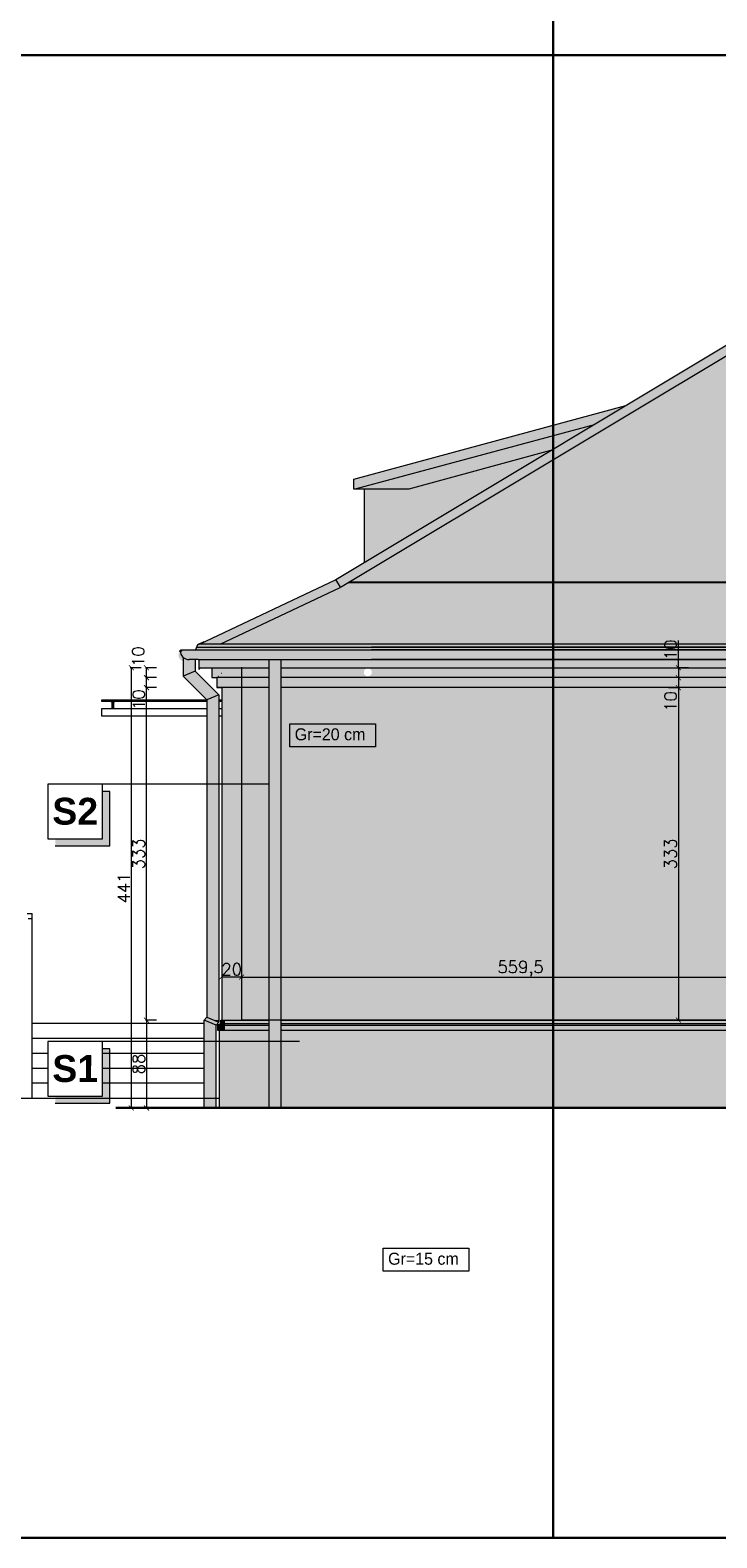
# Model space of a CAD drawing. Header units: millimetres. Extents: x -740 to 33545, y 5178 to 22494.
# Tile 36 of 250: x 3485 to 4173, y 8089 to 9599. Entities that reach past the tile are written whole.
import ezdxf
from ezdxf.lldxf.tags import DXFTag

# ---------------------------------------------------------------- set-up
doc = ezdxf.new("R2010")
doc.units = ezdxf.units.MM
doc.header["$MEASUREMENT"] = 0
doc.layers.get('Defpoints').update_dxf_attribs({"color": 252})
doc.layers.add('a3', color=252, linetype='Continuous', lineweight=30, plot=False)
for name, color, linetype, lineweight in [('A_l.widokowa', 252, 'Continuous', 18), ('A_linie widokowe', 252, 'Continuous', 18), ('l. przekrojowa', 252, 'Continuous', 30), ('l.przerywana', 252, 'ICAD_ISO03W100', 5), ('l.widokowa', 252, 'Continuous', 15), ('l.wypeĹ‚nien', 252, 'Continuous', 5), ('linia opisowa', 252, 'Continuous', 9), ('wymiarowanie', 252, 'Continuous', 9)]:
    doc.layers.add(name, color=color, linetype=linetype, lineweight=lineweight)
doc.styles.add('styl2', font='simplex.shx')
tags = doc.linetypes.add('ICAD_ISO03W100', pattern=[30, 12, -18]).pattern_tags.tags
tags[6:7] = [DXFTag(74, 4), DXFTag(75, 0), DXFTag(340, '0'), DXFTag(46, 1.0), DXFTag(50, 0.0), DXFTag(44, 0.0), DXFTag(45, 0.0)]
tags[4:5] = [DXFTag(74, 4), DXFTag(75, 0), DXFTag(340, '0'), DXFTag(46, 1.0), DXFTag(50, 0.0), DXFTag(44, 0.0), DXFTag(45, 0.0)]
doc.dimstyles.new('Skala 1-50', dxfattribs={"dimtxt": 12, "dimasz": 5, "dimexe": 1, "dimexo": 1, "dimgap": 1.5, "dimtad": 1, "dimdec": 1, "dimrnd": 0.5, "dimtxsty": 'styl2', "dimblk": 'ARCHTICK', "dimcen": 5, "dimadec": 0, "dimazin": 0, "dimtfac": 1, "dimtdec": 1, "dimtmove": 1, "dimatfit": 3, "dimldrblk": 'ARCHTICK', "dimfxl": 0, "dimlwd": -1, "dimlwe": -1, "dimarcsym": 0})

# ---------------------------------------------------------------- blocks, each defined once
blk = doc.blocks.new('_ArchTick')
at = {"color": 0, "linetype": 'ByBlock', "const_width": 0.15}
blk.add_lwpolyline([(-0.5, -0.5), (0.5, 0.5)], dxfattribs=at)
blk = doc.blocks.new('*D2036')
at = {"layer": 'Defpoints', "color": 0}
for p in [(3645.1, 8607.9), (3601.6, 8519.9), (3642.5, 8519.9)]:
    blk.add_point(p, dxfattribs=at)
at = {"layer": 'wymiarowanie', "color": 0}
for p, q in [((3611.6, 8607.9), (3600.6, 8607.9)), ((3601.6, 8607.9), (3601.6, 8519.9)), ((3611.6, 8519.9), (3600.6, 8519.9))]:
    blk.add_line(p, q, dxfattribs=at)
at = {"layer": 'wymiarowanie', "color": 0, "xscale": 5, "yscale": 5, "zscale": 5}
for p, rotation in [((3601.6, 8607.9), 90), ((3601.6, 8519.9), 270)]:
    blk.add_blockref('_ArchTick', p, dxfattribs=dict(at, rotation=rotation))
at = {"layer": 'wymiarowanie', "color": 0, "insert": (3593.8, 8563.9), "char_height": 12, "attachment_point": 5, "rotation": 90, "style": 'styl2'}
blk.add_mtext('88', dxfattribs=at)
blk = doc.blocks.new('*D2037')
at = {"layer": 'Defpoints', "color": 0}
for p in [(3601.6, 8940.9), (3640.1, 8940.9), (3677, 8607.9)]:
    blk.add_point(p, dxfattribs=at)
at = {"layer": 'wymiarowanie', "color": 0}
for p, q in [((3611.6, 8940.9), (3600.6, 8940.9)), ((3601.6, 8607.9), (3601.6, 8940.9)), ((3611.6, 8607.9), (3600.6, 8607.9))]:
    blk.add_line(p, q, dxfattribs=at)
at = {"layer": 'wymiarowanie', "color": 0, "xscale": 5, "yscale": 5, "zscale": 5}
for p, rotation in [((3601.6, 8940.9), 90), ((3601.6, 8607.9), 270)]:
    blk.add_blockref('_ArchTick', p, dxfattribs=dict(at, rotation=rotation))
at = {"layer": 'wymiarowanie', "color": 0, "insert": (3593.8, 8774.4), "char_height": 12, "attachment_point": 5, "rotation": 90, "style": 'styl2'}
blk.add_mtext('333', dxfattribs=at)
blk = doc.blocks.new('*D2038')
at = {"layer": 'Defpoints', "color": 0}
for p in [(3601.6, 8950.9), (3635.1, 8950.9), (3640.1, 8940.9)]:
    blk.add_point(p, dxfattribs=at)
at = {"layer": 'wymiarowanie', "color": 0}
for p, q in [((3611.6, 8950.9), (3600.6, 8950.9)), ((3611.6, 8940.9), (3600.6, 8940.9)), ((3601.6, 8940.9), (3601.6, 8950.9))]:
    blk.add_line(p, q, dxfattribs=at)
at = {"layer": 'wymiarowanie', "color": 0, "xscale": 5, "yscale": 5, "zscale": 5}
for p, rotation in [((3601.6, 8950.9), 90), ((3601.6, 8940.9), 270)]:
    blk.add_blockref('_ArchTick', p, dxfattribs=dict(at, rotation=rotation))
at = {"layer": 'wymiarowanie', "color": 0, "insert": (3593.8, 8928.9), "char_height": 12, "attachment_point": 5, "rotation": 90, "style": 'styl2'}
blk.add_mtext('10', dxfattribs=at)
blk = doc.blocks.new('*D2039')
at = {"layer": 'Defpoints', "color": 0}
for p in [(3601.6, 8960.8), (3635.1, 8960.8), (3635.1, 8950.9)]:
    blk.add_point(p, dxfattribs=at)
at = {"layer": 'wymiarowanie', "color": 0}
for p, q in [((3611.6, 8960.8), (3600.6, 8960.8)), ((3601.6, 8950.9), (3601.6, 8960.8)), ((3611.6, 8950.9), (3600.6, 8950.9))]:
    blk.add_line(p, q, dxfattribs=at)
at = {"layer": 'wymiarowanie', "color": 0, "xscale": 5, "yscale": 5, "zscale": 5}
for p, rotation in [((3601.6, 8960.8), 90), ((3601.6, 8950.9), 270)]:
    blk.add_blockref('_ArchTick', p, dxfattribs=dict(at, rotation=rotation))
at = {"layer": 'wymiarowanie', "color": 0, "insert": (3593.4, 8972), "char_height": 12, "attachment_point": 5, "rotation": 90, "style": 'styl2'}
blk.add_mtext('10', dxfattribs=at)
blk = doc.blocks.new('*D2040')
at = {"layer": 'Defpoints', "color": 0}
for p in [(3611.6, 8960.8), (3586.4, 8519.9), (3615.5, 8519.9)]:
    blk.add_point(p, dxfattribs=at)
at = {"layer": 'wymiarowanie', "color": 0}
for p, q in [((3596.4, 8960.8), (3585.4, 8960.8)), ((3586.4, 8960.8), (3586.4, 8519.9)), ((3596.4, 8519.9), (3585.4, 8519.9))]:
    blk.add_line(p, q, dxfattribs=at)
at = {"layer": 'wymiarowanie', "color": 0, "xscale": 5, "yscale": 5, "zscale": 5}
for p, rotation in [((3586.4, 8960.8), 90), ((3586.4, 8519.9), 270)]:
    blk.add_blockref('_ArchTick', p, dxfattribs=dict(at, rotation=rotation))
at = {"layer": 'wymiarowanie', "color": 0, "insert": (3578.8, 8740.3), "char_height": 12, "attachment_point": 5, "rotation": 90, "style": 'styl2'}
blk.add_mtext('441', dxfattribs=at)
blk = doc.blocks.new('*D2042')
at = {"layer": 'Defpoints', "color": 0}
for p in [(3677, 8683.7), (3697, 8683.7), (3677, 8651)]:
    blk.add_point(p, dxfattribs=at)
at = {"layer": 'wymiarowanie', "color": 0}
for p, q in [((3677, 8661), (3677, 8650)), ((3697, 8661), (3697, 8650)), ((3697, 8651), (3677, 8651))]:
    blk.add_line(p, q, dxfattribs=at)
at = {"layer": 'wymiarowanie', "color": 0, "xscale": 5, "yscale": 5, "zscale": 5, "rotation": 180}
blk.add_blockref('_ArchTick', (3677, 8651), dxfattribs=at)
at = {"layer": 'wymiarowanie', "color": 0, "xscale": 5, "yscale": 5, "zscale": 5}
blk.add_blockref('_ArchTick', (3697, 8651), dxfattribs=at)
at = {"layer": 'wymiarowanie', "color": 0, "insert": (3687, 8658.8), "char_height": 12, "attachment_point": 5, "style": 'styl2'}
blk.add_mtext('20', dxfattribs=at)
blk = doc.blocks.new('*D2043')
at = {"layer": 'Defpoints', "color": 0}
for p in [(4123.1, 8940.9), (4111.4, 8607.9), (4134.8, 8607.9)]:
    blk.add_point(p, dxfattribs=at)
at = {"layer": 'wymiarowanie', "color": 0}
for p, q in [((4124.8, 8940.9), (4135.8, 8940.9)), ((4134.8, 8940.9), (4134.8, 8607.9)), ((4124.8, 8607.9), (4135.8, 8607.9))]:
    blk.add_line(p, q, dxfattribs=at)
at = {"layer": 'wymiarowanie', "color": 0, "xscale": 5, "yscale": 5, "zscale": 5}
for p, rotation in [((4134.8, 8940.9), 90), ((4134.8, 8607.9), 270)]:
    blk.add_blockref('_ArchTick', p, dxfattribs=dict(at, rotation=rotation))
at = {"layer": 'wymiarowanie', "color": 0, "insert": (4127, 8774.4), "char_height": 12, "attachment_point": 5, "rotation": 90, "style": 'styl2'}
blk.add_mtext('333', dxfattribs=at)
blk = doc.blocks.new('*D2044')
at = {"layer": 'Defpoints', "color": 0}
for p in [(4160.6, 8960.8), (4134.8, 8950.9), (4160.6, 8950.9)]:
    blk.add_point(p, dxfattribs=at)
at = {"layer": 'wymiarowanie', "color": 0}
for p, q in [((4134.8, 8960.8), (4134.8, 8988)), ((4144.8, 8960.8), (4133.8, 8960.8)), ((4134.8, 8960.8), (4134.8, 8950.9)), ((4144.8, 8950.9), (4133.8, 8950.9))]:
    blk.add_line(p, q, dxfattribs=at)
at = {"layer": 'wymiarowanie', "color": 0, "xscale": 5, "yscale": 5, "zscale": 5}
for p, rotation in [((4134.8, 8960.8), 90), ((4134.8, 8950.9), 270)]:
    blk.add_blockref('_ArchTick', p, dxfattribs=dict(at, rotation=rotation))
at = {"layer": 'wymiarowanie', "color": 0, "insert": (4127, 8978.7), "char_height": 12, "attachment_point": 5, "rotation": 90, "style": 'styl2'}
blk.add_mtext('10', dxfattribs=at)
blk = doc.blocks.new('*D2045')
at = {"layer": 'Defpoints', "color": 0}
for p in [(4134.8, 8940.9), (4160.6, 8950.9), (4162.2, 8940.9)]:
    blk.add_point(p, dxfattribs=at)
at = {"layer": 'wymiarowanie', "color": 0}
for p, q in [((4144.8, 8950.9), (4133.8, 8950.9)), ((4144.8, 8940.9), (4133.8, 8940.9)), ((4134.8, 8950.9), (4134.8, 8940.9))]:
    blk.add_line(p, q, dxfattribs=at)
at = {"layer": 'wymiarowanie', "color": 0, "xscale": 5, "yscale": 5, "zscale": 5}
for p, rotation in [((4134.8, 8950.9), 90), ((4134.8, 8940.9), 270)]:
    blk.add_blockref('_ArchTick', p, dxfattribs=dict(at, rotation=rotation))
at = {"layer": 'wymiarowanie', "color": 0, "insert": (4127, 8927.1), "char_height": 12, "attachment_point": 5, "rotation": 90, "style": 'styl2'}
blk.add_mtext('10', dxfattribs=at)
blk = doc.blocks.new('*D2046')
at = {"layer": 'Defpoints', "color": 0}
for p in [(4256.3, 8682.9), (3697, 8669.1), (4256.3, 8651)]:
    blk.add_point(p, dxfattribs=at)
at = {"layer": 'wymiarowanie', "color": 0}
for p, q in [((3697, 8661), (3697, 8650)), ((4256.3, 8661), (4256.3, 8650)), ((3697, 8651), (4256.3, 8651))]:
    blk.add_line(p, q, dxfattribs=at)
at = {"layer": 'wymiarowanie', "color": 0, "xscale": 5, "yscale": 5, "zscale": 5, "rotation": 180}
blk.add_blockref('_ArchTick', (3697, 8651), dxfattribs=at)
at = {"layer": 'wymiarowanie', "color": 0, "xscale": 5, "yscale": 5, "zscale": 5}
blk.add_blockref('_ArchTick', (4256.3, 8651), dxfattribs=at)
at = {"layer": 'wymiarowanie', "color": 0, "insert": (3976.6, 8659.3), "char_height": 12, "attachment_point": 5, "style": 'styl2'}
blk.add_mtext('559,5', dxfattribs=at)

msp = doc.modelspace()

# ---------------------------------------------------------------- hatches: boundary and pattern name
at = {"layer": 'l.wypeĹ‚nien'}
h = msp.add_hatch(dxfattribs=at)
h.set_pattern_fill('SPANTILE', color=256, scale=17, angle=180, style=0)
h.set_pattern_definition([(265.0303, (9007.4427, -1468), (16.99985222, 204.000017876), [15.699024, -376.776457]), (7e-15, (9006.083, -1483.64), (17, -17), [1.36, -15.64]), (180, (9023.083, -1485), (-17, 17), [4.76, -12.24]), (90, (9018.323, -1485), (17, 17), [1.7, -15.3]), (270, (9007.443, -1483.3), (-17, -17), [1.7, -15.3]), (180, (9007.443, -1485), (-17, 17), [1.36, -15.64]), (180, (9023.083, -1483.64), (-17, 17), [3.4, -13.6]), (94.9697, (9019.6827, -1483.64), (-16.99985222, 204.000017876), [15.699024, -376.776457]), (127.3039, (9019.6827, -1482.79), (220.999760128, -289.00018261), [4.488136, -444.32475]), (161.5651, (9016.9627, -1479.22), (-34.0000074, 16.9999729), [4.300694, -49.458015]), (198.4349, (9012.8827, -1477.86), (34.0000074, 16.9999729), [4.300694, -49.458015]), (232.6961, (9008.8027, -1479.22), (-220.999760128, -289.00018261), [4.488136, -444.32475]), (159.7751, (9016.1127, -1480.41), (186.999953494, -68.000141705), [3.442245, -340.781524]), (200.2249, (9012.8827, -1479.22), (-186.999953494, -68.000141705), [3.442245, -340.781524]), (232.5946, (9009.6527, -1480.41), (-170.000169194, -220.999871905), [3.638153, -360.177725]), (127.4054, (9018.3227, -1483.3), (170.000169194, -220.999871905), [3.638153, -360.177725])])
h.paths.add_polyline_path([(5013.76, 9169.28), (4942.61, 9211.93), (4419.82, 9211.93), (4250.15, 9313.65), (3804.37, 9046.41), (5013.76, 9046.41)])
h.paths.add_polyline_path([(5013.76, 8984.3), (5013.76, 9046.41), (3804.37, 9046.41), (3796.03, 9041.41), (3694.41, 8993.21), (3717.44, 8984.3)])
h.paths.add_polyline_path([(5013.76, 9046.41), (5013.76, 9169.28), (5218.72, 9046.41)])
h.paths.add_polyline_path([(5347.47, 8984.3), (5227.05, 9041.41), (5218.72, 9046.41), (5013.76, 9046.41), (5013.76, 8984.3)])
h = msp.add_hatch(color=256, dxfattribs=at)
h.paths.add_polyline_path([(3809.6, 9139.58), (3809.6, 9149.84), (4009.32, 9203.75), (4009.32, 9193.39), (4009.32, 9179.77), (4006.73, 9178.22), (3864.67, 9139.58), (3819.85, 9139.58)])
h.paths.add_polyline_path([(4009.32, 9203.75), (4082.08, 9223.39), (4050.65, 9204.55), (4009.32, 9193.39)])
h.paths.add_polyline_path([(4050.65, 9204.55), (4009.32, 9193.39), (4009.32, 9179.77)])
h = msp.add_hatch(color=256, dxfattribs=at)
h.paths.add_polyline_path([(3662.26, 8610.76), (3674.26, 8605.79), (3674.26, 8844.24), (3662.26, 8844.24)])
h.paths.add_polyline_path([(3674.26, 8844.24), (3674.26, 8933.71), (3662.26, 8928.74), (3662.26, 8844.24)])
h.paths.add_polyline_path([(3662.26, 8928.74), (3674.26, 8933.71), (3650.5, 8957.47), (3638.5, 8952.5)])
h.paths.add_polyline_path([(3659.37, 8519.9), (3671.37, 8519.9), (3671.37, 8586.5), (3659.37, 8586.5)])
h.paths.add_polyline_path([(3671.37, 8586.5), (3671.37, 8602.9), (3659.37, 8607.88), (3659.37, 8586.5)])
h.paths.add_polyline_path([(3638.5, 8952.5), (3650.5, 8957.47), (3650.5, 8968.93), (3644.5, 8968.93, -0.1844831), (3638.5, 8971.22)])
h.paths.add_polyline_path([(3659.37, 8607.88), (3671.37, 8602.9), (3674.26, 8605.79), (3662.26, 8610.76)])
for points in [[(3653.98, 8968.93), (5369.1, 8968.93), (5369.1, 8960.75), (3653.98, 8960.75)], [(4009.32, 8607.9), (5286.88, 8607.9), (5286.88, 8597.74), (4009.32, 8597.74)]]:
    msp.add_hatch(color=256, dxfattribs=at).paths.add_polyline_path(points)
h = msp.add_hatch(color=256, dxfattribs=at)
h.paths.add_polyline_path([(4607.03, 8940.91), (3736.2, 8940.91), (3736.2, 8950.91), (4607.03, 8950.91), (5013.76, 8950.91), (5013.76, 8940.91)])
h.paths.add_polyline_path([(5013.76, 8960.75), (4607.03, 8960.75), (3736.2, 8960.75), (3736.2, 8956.28), (3819.45, 8956.28, -1), (3827.53, 8956.28, -1), (3819.45, 8956.28), (3736.2, 8956.28), (3736.2, 8950.91), (4607.03, 8950.91), (5013.76, 8950.91)])
h.paths.add_polyline_path([(3724.2, 8940.91), (3696.98, 8940.91), (3696.98, 8950.91), (3724.2, 8950.91)])
h.paths.add_polyline_path([(3676.98, 8940.91), (3671.98, 8940.91), (3671.98, 8950.91), (3696.98, 8950.91), (3696.98, 8940.91)])
h.paths.add_polyline_path([(3696.98, 8950.91), (3671.98, 8950.91), (3666.98, 8950.91), (3666.98, 8956.28), (3696.98, 8956.28)])
h.paths.add_polyline_path([(3724.2, 8950.91), (3696.98, 8950.91), (3696.98, 8956.28), (3724.2, 8956.28)])
h.paths.add_polyline_path([(3666.98, 8956.28), (3666.98, 8960.75), (3696.98, 8960.75), (3696.98, 8956.28)])
h.paths.add_polyline_path([(3696.98, 8956.28), (3696.98, 8960.75), (3724.2, 8960.75), (3724.2, 8956.28)])
h = msp.add_hatch(color=256, dxfattribs=at)
h.paths.add_polyline_path([(3724.2, 8940.91), (3724.2, 8950.91), (3724.2, 8956.28), (3736.2, 8956.28), (3736.2, 8950.91), (3736.2, 8940.91), (3736.2, 8826.39), (3724.2, 8826.39)])
h.paths.add_polyline_path([(3736.2, 8607.9), (3736.2, 8703.4), (3724.2, 8703.4), (3724.2, 8607.9)])
h.paths.add_polyline_path([(3736.2, 8519.9), (3736.2, 8597.74), (3736.2, 8602.74), (3736.2, 8604.6), (3736.2, 8607.9), (3724.2, 8607.9), (3724.2, 8604.6), (3724.2, 8602.74), (3724.2, 8597.74), (3724.2, 8519.9)])
h.paths.add_polyline_path([(3724.2, 8703.4), (3736.2, 8703.4), (3736.2, 8784.4), (3724.2, 8784.4)])
h.paths.add_polyline_path([(3736.2, 8784.4), (3736.2, 8826.39), (3724.2, 8826.39), (3724.2, 8784.4)])
h.paths.add_polyline_path([(3724.2, 8960.75), (3724.2, 8956.28), (3736.2, 8956.28), (3736.2, 8960.75), (3736.2, 8968.93), (3724.2, 8968.93)])
h = msp.add_hatch(color=256, dxfattribs=at)
h.paths.add_polyline_path([(4009.32, 8607.9), (4009.32, 8940.91), (4607.03, 8940.91), (5286.88, 8940.91), (5286.88, 8792.9), (4654.7, 8792.9), (4654.7, 8897.39), (4649.29, 8902.9), (4256.25, 8902.9), (4256.25, 8792.9), (4256.25, 8682.9), (4262.75, 8678), (4654.7, 8678), (4654.7, 8682.9), (4654.7, 8792.9), (5286.88, 8792.9), (5286.88, 8607.9)])
h.paths.add_polyline_path([(4009.32, 8607.9), (4009.32, 8940.91), (3736.2, 8940.91), (3736.2, 8607.9)])
h.paths.add_polyline_path([(3696.98, 8607.9), (3724.2, 8607.9), (3724.2, 8844.24), (3696.98, 8844.24)])
h.paths.add_polyline_path([(5326.1, 8607.9), (5326.1, 8792.9), (5298.88, 8792.9), (5298.88, 8607.9)])
h.paths.add_polyline_path([(3676.98, 8607.9), (3696.98, 8607.9), (3696.98, 8844.24), (3676.98, 8844.24)])
h.paths.add_polyline_path([(5326.1, 8792.9), (5326.1, 8940.91), (5298.88, 8940.91), (5298.88, 8792.9)])
h.paths.add_polyline_path([(5346.1, 8607.9), (5346.1, 8792.9), (5326.1, 8792.9), (5326.1, 8607.9)])
h.paths.add_polyline_path([(5346.1, 8792.9), (5346.1, 8940.91), (5326.1, 8940.91), (5326.1, 8792.9)])
h.paths.add_polyline_path([(3724.2, 8844.24), (3724.2, 8940.91), (3696.98, 8940.91), (3696.98, 8844.24)])
h.paths.add_polyline_path([(3696.98, 8844.24), (3696.98, 8940.91), (3676.98, 8940.91), (3676.98, 8844.24)])
h = msp.add_hatch(color=256, dxfattribs=at)
h.paths.add_polyline_path([(3567.98, 8920.15), (3567.98, 8926.65), (3568.73, 8926.65), (3568.73, 8920.15)])
h.paths.add_polyline_path([(3567.23, 8920.15), (3567.23, 8926.65), (3567.98, 8926.65), (3567.98, 8920.15)])
h.paths.add_polyline_path([(3567.98, 8926.65), (3567.23, 8926.65), (3565.98, 8926.65), (3565.98, 8927.15), (3567.98, 8927.15)])
h.paths.add_polyline_path([(3569.98, 8926.65), (3568.73, 8926.65), (3567.98, 8926.65), (3567.98, 8927.15), (3569.98, 8927.15)])
h = msp.add_hatch(color=256, dxfattribs=at)
h.paths.add_polyline_path([(3680.31, 8597.74), (3674.37, 8597.74), (3672.79, 8597.74), (3672.79, 8602.74), (3680.31, 8602.74)])
h.paths.add_polyline_path([(3680.31, 8604.6), (3676, 8604.6), (3676, 8607.9), (3676.98, 8607.9), (3680.31, 8607.9)])
h.paths.add_polyline_path([(3680.31, 8602.74), (3672.79, 8602.74), (3676, 8604.6), (3680.31, 8604.6)])
h.paths.add_polyline_path([(3674.26, 8605.79), (3669.15, 8607.9), (3674.26, 8607.9)])
h = msp.add_hatch(color=256, dxfattribs=at)
h.paths.add_polyline_path([(3736.2, 8597.74), (4009.32, 8597.74), (4009.32, 8602.74), (3736.2, 8602.74)])
h.paths.add_polyline_path([(3736.2, 8604.6), (4009.32, 8604.6), (4009.32, 8607.9), (3736.2, 8607.9)])
h.paths.add_polyline_path([(3736.2, 8602.74), (4009.32, 8602.74), (4009.32, 8604.6), (3736.2, 8604.6)])
h.paths.add_polyline_path([(3672.79, 8597.74), (3674.37, 8597.74), (3724.2, 8597.74), (3724.2, 8602.74), (3672.79, 8602.74)])
h.paths.add_polyline_path([(3724.2, 8604.6), (3724.2, 8607.9), (3696.98, 8607.9), (3676.98, 8607.9), (3676, 8607.9), (3676, 8604.6)])
h.paths.add_polyline_path([(3672.79, 8602.74), (3676, 8604.6), (3724.2, 8604.6), (3724.2, 8602.74)])
h = msp.add_hatch(color=256, dxfattribs=at)
h.paths.add_polyline_path([(5286.88, 8519.9), (5286.88, 8597.74), (4376.22, 8597.74), (4376.22, 8519.9)])
h.paths.add_polyline_path([(5179.53, 8592.11), (5179.53, 8564.89), (5210.86, 8564.89), (5210.86, 8592.11)], flags=24)
h.paths.add_polyline_path([(5180, 8591.94), (5180, 8566.02), (5205.92, 8566.02), (5205.92, 8591.94)], flags=0)
h.paths.add_polyline_path([(4309.15, 8519.9), (4309.15, 8597.74), (4009.32, 8597.74), (4009.32, 8519.9)])
h.paths.add_polyline_path([(3736.2, 8519.9), (4009.32, 8519.9), (4009.32, 8597.74), (3736.2, 8597.74), (3736.2, 8586.5)])
h.paths.add_polyline_path([(4376.22, 8519.9), (4376.22, 8597.74), (4309.15, 8597.74), (4309.15, 8519.9)])
h.paths.add_polyline_path([(5348.71, 8519.9), (5348.71, 8569.38), (5348.71, 8597.74), (5298.88, 8597.74), (5298.88, 8519.9)])
h.paths.add_polyline_path([(3674.37, 8519.9), (3724.2, 8519.9), (3724.2, 8586.5), (3674.37, 8586.5)])
h.paths.add_polyline_path([(3724.2, 8586.5), (3724.2, 8597.74), (3674.37, 8597.74), (3674.37, 8586.5)])
h = msp.add_hatch(dxfattribs=at)
h.set_pattern_fill('CONC', color=256, scale=17, style=0)
h.set_pattern_definition([(0, (16.15, 10.88), (0, 17), [0, -17]), (0, (16.32, 4.93), (0, 17), [0, -17]), (0, (16.83, 14.11), (0, 17), [0, -17]), (338.1986, (7.99, 8.84), (51.0000046, -16.9999985), [1.83095, -89.716854]), (216.8699, (9.69, 8.16), (50.9999986, 34.0000021), [0.85, -84.15]), (130.6013, (9.01, 7.65), (85.00000716, -101.9999833), [1.567315, -155.164933]), (206.5651, (3.4, 5.61), (-16.9999857, -17.000022), [0.380137, -37.63302]), (326.3099, (3.06, 5.44), (33.9999925, -17.0000227), [0.612952, -60.681432]), (108.4349, (3.57, 5.1), (-16.9999729, 34.0000074), [0.53759, -53.221135]), (225, (14.28, 3.91), (-4e-15, -17.000005), [0.721242, -23.32038]), (0, (13.77, 3.4), (17, 17), [1.02, -15.98]), (135, (14.79, 3.4), (-17.000005, 2e-15), [0.721242, -23.32038]), (251.5651, (12.24, 14.79), (16.9999729, 34.0000074), [0.53759, -53.221135]), (0, (12.07, 14.28), (17, 17), [0.85, -16.15]), (143.1301, (12.92, 14.28), (-50.9999986, 34.0000021), [0.85, -84.15]), (213.6901, (3.23, 14.96), (33.9999925, 17.0000227), [0.612952, -60.681432]), (341.5651, (2.72, 14.62), (-34.0000074, 16.9999729), [1.075182, -52.683544]), (126.8699, (3.74, 14.28), (34.0000021, -50.9999986), [0.85, -84.15]), (0, (8.16, 14.28), (0, 17), [0, -17]), (0, (3.57, 9.86), (0, 17), [0, -17]), (0, (8.33, 3.57), (0, 17), [0, -17]), (0, (12.92, 8.84), (0, 17), [0, -17]), (0, (7.99, 11.73), (0, 17), [0, -17]), (0, (4.25, 12.24), (0, 17), [0, -17]), (0, (5.78, 11.22), (0, 17), [0, -17]), (0, (5.1, 7.14), (0, 17), [0, -17]), (0, (1.02, 7.82), (0, 17), [0, -17]), (0, (1.19, 11.73), (0, 17), [0, -17]), (0, (0.68, 15.47), (0, 17), [0, -17]), (0, (5.95, 16.15), (0, 17), [0, -17]), (0, (9.69, 16.83), (0, 17), [0, -17]), (0, (15.64, 16.15), (0, 17), [0, -17]), (0, (11.56, 10.88), (0, 17), [0, -17]), (0, (9.86, 13.94), (0, 17), [0, -17]), (0, (11.22, 5.78), (0, 17), [0, -17]), (0, (6.12, 4.93), (0, 17), [0, -17]), (0, (11.22, 1.19), (0, 17), [0, -17]), (0, (5.61, 2.21), (0, 17), [0, -17]), (0, (0.17, 1.7), (0, 17), [0, -17]), (0, (2.21, 0.85), (0, 17), [0, -17]), (0, (2.38, 3.23), (0, 17), [0, -17]), (0, (13.77, 0.51), (0, 17), [0, -17]), (0, (15.81, 7.48), (0, 17), [0, -17]), (0, (14.96, 12.58), (0, 17), [0, -17]), (0, (7.14, 0.34), (0, 17), [0, -17])])
h.paths.add_polyline_path([(5286.88, 8519.9), (5286.88, 8597.74), (4376.22, 8597.74), (4376.22, 8519.9)])
h.paths.add_polyline_path([(5179.53, 8592.11), (5179.53, 8564.89), (5210.86, 8564.89), (5210.86, 8592.11)], flags=24)
h.paths.add_polyline_path([(5180, 8566.02), (5180, 8591.94), (5205.92, 8591.94), (5205.92, 8566.02)], flags=0)
h.paths.add_polyline_path([(4309.15, 8519.9), (4309.15, 8597.74), (4009.32, 8597.74), (4009.32, 8519.9)])
h.paths.add_polyline_path([(4009.32, 8519.9), (4009.32, 8597.74), (3736.2, 8597.74), (3736.2, 8519.9)])
h.paths.add_polyline_path([(4376.22, 8519.9), (4376.22, 8597.74), (4309.15, 8597.74), (4309.15, 8519.9)])
h.paths.add_polyline_path([(5348.71, 8519.9), (5348.71, 8597.74), (5298.88, 8597.74), (5298.88, 8519.9)])
h.paths.add_polyline_path([(3674.37, 8519.9), (3724.2, 8519.9), (3724.2, 8586.5), (3674.37, 8586.5)])
h.paths.add_polyline_path([(3724.2, 8586.5), (3724.2, 8597.74), (3674.37, 8597.74), (3674.37, 8586.5)])
at = {"layer": 'linia opisowa'}
for points in [[(3564.77, 8836.95), (3557.48, 8836.95), (3557.48, 8789.61), (3510.14, 8789.61), (3510.14, 8782.33), (3564.77, 8782.33)], [(3564.77, 8579.22), (3557.48, 8579.22), (3557.48, 8531.88), (3510.14, 8531.88), (3510.14, 8524.59), (3564.77, 8524.59)]]:
    msp.add_hatch(color=256, dxfattribs=at).paths.add_polyline_path(points)
at = {"layer": 'wymiarowanie'}
msp.add_hatch(color=256, dxfattribs=at).paths.add_polyline_path([(4250.15, 9324.14), (3791.73, 9049.33), (3654.61, 8984.3), (3653.64, 8984.3), (3652.72, 8983.87), (3650.89, 8978.67), (3636.25, 8978.68), (3635.5, 8977.93, 1), (3644.5, 8968.93), (5378.59, 8968.93, 0.4036982), (5387.36, 8977.39), (5386.84, 8978.68), (5372.19, 8978.67), (5370.36, 8983.87), (5369.45, 8984.3), (5368.47, 8984.3), (5231.68, 9049.13), (4945.1, 9220.93), (4422.31, 9220.93)])
h = msp.add_hatch(color=256, dxfattribs=at)
h.paths.add_polyline_path([(3975.82, 9159.69), (3938.59, 9159.69), (3864.67, 9139.58), (3819.85, 9139.58), (3819.85, 9066.19)])
h.paths.add_polyline_path([(3975.82, 9159.69), (3938.59, 9159.69), (4006.73, 9178.22)])

# ---------------------------------------------------------------- linework, layer by layer
at = {"linetype": 'Continuous', "lineweight": 5}
msp.add_lwpolyline([(3676.98, 8955.19), (3676.82, 8955.19), (3676.82, 8955.19)], dxfattribs=at)
at = {"layer": 'a3'}
for points in [[(3460.21, 11059.38), (3460.21, 9574.38), (5560.21, 9574.38), (5560.21, 11059.38), (3460.21, 11059.38)], [(4009.32, 11059.38), (4009.32, 9574.38), (6109.32, 9574.38), (6109.32, 11059.38), (4009.32, 11059.38)], [(3460.21, 9574.38), (3460.21, 8089.38), (5560.21, 8089.38), (5560.21, 9574.38), (3460.21, 9574.38)], [(4009.32, 9574.38), (4009.32, 8089.38), (6109.32, 8089.38), (6109.32, 9574.38), (4009.32, 9574.38)]]:
    msp.add_lwpolyline(points, dxfattribs=at)
at = {"layer": 'A_l.widokowa'}
for p, q in [((3567.23, 8920.15), (3567.23, 8926.65)), ((3568.73, 8920.15), (3568.73, 8926.65)), ((3481.98, 8714.6), (3486.98, 8714.6)), ((3486.98, 8529.61), (3486.98, 8714.6)), ((3483.01, 8709.6), (3486.98, 8709.6))]:
    msp.add_line(p, q, dxfattribs=at)
at = {"layer": 'A_l.widokowa', "linetype": 'Continuous'}
for points in [[(3809.6, 9149.84), (4082.08, 9223.39)], [(3812.21, 9140.18), (4050.65, 9204.55)], [(4006.73, 9178.22), (3864.67, 9139.58), (3864.67, 9139.58)], [(3809.6, 9139.58), (3809.6, 9149.84), (3809.6, 9149.84)], [(3864.67, 9139.58), (3809.6, 9139.58), (3809.6, 9139.58)], [(3864.67, 9139.58), (3819.85, 9139.58), (3819.85, 9139.58)], [(3819.85, 9139.58), (3819.85, 9066.19)]]:
    msp.add_lwpolyline(points, dxfattribs=at)
at = {"layer": 'A_l.widokowa'}
for points in [[(3662.26, 8927.15), (3556.98, 8927.15), (3556.98, 8928.65), (3662.26, 8928.65)], [(3674.26, 8928.65), (3676.98, 8928.65), (3676.98, 8927.15), (3674.26, 8927.15)], [(3676.98, 8928.65), (3676.98, 8928.65), (3676.98, 8927.15), (3676.98, 8927.15)], [(3662.26, 8912.15), (3556.98, 8912.15), (3556.98, 8920.15), (3662.26, 8920.15)], [(3674.26, 8920.15), (3676.98, 8920.15), (3676.98, 8912.15)], [(3676.98, 8912.15), (3674.26, 8912.15)], [(3676.98, 8920.15), (3676.98, 8920.15), (3676.98, 8912.15)], [(3676.98, 8912.15), (3676.98, 8912.15)], [(3659.37, 8604.6), (3486.98, 8604.6)], [(3659.37, 8589.6), (3486.98, 8589.6)], [(3502.86, 8574.6), (3486.98, 8574.6)], [(3659.37, 8574.6), (3557.48, 8574.6)], [(3502.86, 8559.6), (3486.98, 8559.6)], [(3659.37, 8559.6), (3557.48, 8559.6)], [(3502.86, 8544.6), (3486.98, 8544.6)], [(3659.37, 8544.6), (3557.48, 8544.6)]]:
    msp.add_lwpolyline(points, dxfattribs=at)
msp.add_lwpolyline([(3569.98, 8926.65), (3565.98, 8926.65), (3565.98, 8927.15), (3569.98, 8927.15)], close=True, dxfattribs=at)
at = {"layer": 'A_linie widokowe', "linetype": 'Continuous', "lineweight": -2}
msp.add_lwpolyline([(3804.37, 9046.41), (5218.72, 9046.41)], dxfattribs=at)
at = {"layer": 'l. przekrojowa'}
for p, q in [((3570.81, 8519.9), (3674.37, 8519.9)), ((3674.37, 8519.9), (5348.71, 8519.9))]:
    msp.add_line(p, q, dxfattribs=at)
at = {"layer": 'l.przerywana', "ltscale": 0.3}
for p in [(3696.98, 8961.4), (5326.1, 8607.9), (3724.2, 8607.9)]:
    msp.add_line(p, (3696.98, 8607.9), dxfattribs=at)
at = {"layer": 'l.widokowa', "ltscale": 0.3}
for p, q in [((3654.61, 8984.3), (3791.73, 9049.33)), ((3675.61, 8984.3), (3795.59, 9041.2)), ((3675.61, 8984.3), (3795.59, 9041.2)), ((3676.64, 8607.9), (3724.2, 8607.9)), ((3736.2, 8607.9), (5286.88, 8607.9)), ((3672.79, 8602.74), (3724.2, 8602.74)), ((3672.79, 8597.74), (3724.2, 8597.74)), ((3676, 8604.6), (3724.2, 8604.6)), ((3736.2, 8604.6), (5286.88, 8604.6)), ((3736.2, 8602.74), (5286.88, 8602.74)), ((3736.2, 8597.74), (5286.88, 8597.74))]:
    msp.add_line(p, q, dxfattribs=at)
at = {"layer": 'l.widokowa'}
for p, q in [((3796.03, 9041.41), (3791.4, 9049.13)), ((3796.03, 9041.41), (3791.4, 9049.13)), ((3635.5, 8977.93), (3634.3, 8977.24)), ((3638.5, 8971.22), (3638.5, 8952.5)), ((3650.5, 8957.47), (3638.5, 8952.5)), ((3653.5, 8968.93), (3644.5, 8968.93)), ((3650.5, 8968.93), (3650.5, 8957.47)), ((3650.5, 8957.47), (3674.26, 8933.71)), ((3653.98, 8959.21), (3655.08, 8960.04)), ((3724.2, 8968.93), (3724.2, 8519.9)), ((3736.2, 8968.93), (3736.2, 8519.9)), ((3638.5, 8952.5), (3662.26, 8928.74)), ((3666.98, 8950.91), (3671.98, 8950.91)), ((3724.2, 8950.91), (3671.98, 8950.91)), ((3724.2, 8940.91), (3671.98, 8940.91)), ((3676.98, 8940.91), (3676.98, 8607.9)), ((4607.03, 8950.91), (3736.2, 8950.91)), ((4607.03, 8940.91), (3736.2, 8940.91)), ((3674.26, 8933.71), (3662.26, 8928.74)), ((3662.26, 8928.74), (3662.26, 8610.76)), ((3674.26, 8933.71), (3674.26, 8605.79)), ((3659.37, 8607.88), (3662.26, 8610.76)), ((3671.37, 8602.9), (3659.37, 8607.88)), ((3662.26, 8610.76), (3674.26, 8605.79)), ((3676, 8604.6), (3676, 8607.9)), ((3676, 8607.9), (3676.98, 8607.9)), ((3671.37, 8602.9), (3674.26, 8605.79)), ((3674.37, 8597.74), (3674.37, 8519.9))]:
    msp.add_line(p, q, dxfattribs=at)
at = {"layer": 'l.widokowa', "ltscale": 0.3}
for points in [[(3791.4, 9049.13), (4250.15, 9324.14)], [(3796.03, 9041.41), (4250.15, 9313.65)]]:
    msp.add_lwpolyline(points, dxfattribs=at)
at = {"layer": 'l.widokowa'}
for points in [[(3659.26, 8986.91), (3652.72, 8983.87), (3650.89, 8978.67)], [(3636.38, 8978.67), (5193.04, 8978.67)], [(3651.89, 8981.49), (5193.04, 8981.49)], [(5369.45, 8984.3), (3653.64, 8984.3)], [(5369.45, 8984.3), (3654.61, 8984.3)], [(5371.2, 8981.49), (3827.02, 8981.49)], [(5386.71, 8978.67), (3827.02, 8978.67)], [(3653.32, 8968.93), (5193.04, 8968.93)], [(3653.98, 8968.93), (3653.98, 8959.08)], [(3653.98, 8960.75), (3724.2, 8960.75)], [(3666.98, 8960.75), (3666.98, 8950.91)], [(3736.2, 8960.75), (4607.03, 8960.75)], [(5378.59, 8968.93), (3827.02, 8968.93)], [(3671.98, 8950.91), (3671.98, 8940.91)], [(3671.98, 8940.91), (3676.98, 8940.91), (3676.98, 8940.91)], [(3673.98, 8952), (3673.81, 8952), (3673.81, 8952)], [(3659.37, 8519.9), (3659.37, 8607.88)], [(3671.37, 8519.9), (3671.37, 8602.9)], [(3676, 8604.6), (3672.79, 8602.74), (3672.79, 8597.74), (3673.54, 8598.49)]]:
    msp.add_lwpolyline(points, dxfattribs=at)
msp.add_circle((3636.25, 8977.93), 0.75, dxfattribs=at)
msp.add_arc((3644.5, 8977.93), 9, 180, 270, dxfattribs=at)
at = {"layer": 'l.wypeĹ‚nien'}
msp.add_line((3261.22, 8529.61), (3674.37, 8529.61), dxfattribs=at)
at = {"layer": 'linia opisowa'}
for points in [[(3502.86, 8789.61), (3557.48, 8789.61), (3557.48, 8844.24), (3502.86, 8844.24), (3502.86, 8789.61)], [(3510.14, 8782.33), (3564.77, 8782.33), (3564.77, 8836.95), (3557.48, 8836.95)], [(3724.39, 8844.24), (3548.79, 8844.24)], [(3502.86, 8531.88), (3557.48, 8531.88), (3557.48, 8586.5), (3502.86, 8586.5), (3502.86, 8531.88)], [(3510.14, 8524.59), (3564.77, 8524.59), (3564.77, 8579.22), (3557.48, 8579.22)], [(3755.09, 8586.5), (3557.48, 8586.5)]]:
    msp.add_lwpolyline(points, dxfattribs=at)
at = {"layer": 'wymiarowanie'}
for points in [[(3745.16, 8904.57), (3831.01, 8904.57), (3831.01, 8881.57), (3745.16, 8881.57)], [(3838.74, 8379.35), (3924.59, 8379.35), (3924.59, 8356.35), (3838.74, 8356.35)]]:
    msp.add_lwpolyline(points, close=True, dxfattribs=at)

# ---------------------------------------------------------------- texts
at = {"layer": 'linia opisowa', "char_height": 26.8852, "width": 1534.0261, "attachment_point": 5, "rotation": 359.89307}
for s, insert in [('{\\fArial|b1|i0|c238|p34;S2}', (3530.17, 8816.92)), ('{\\fArial|b1|i0|c238|p34;S1}', (3530.17, 8559.19))]:
    msp.add_mtext(s, dxfattribs=dict(at, insert=insert))
at = {"layer": 'wymiarowanie', "char_height": 12, "width": 621.5287, "attachment_point": 1}
for s, insert in [('{\\fCentury Gothic|b0|i0|c238|p34;Gr=20 cm}\\P\\pi621.52874;{\\fCentury Gothic|b0|i0|c238|p34;\\H1.00000x; }', (3750.18, 8900.14)), ('{\\fCentury Gothic|b0|i0|c238|p34;Gr=15 cm}\\P\\pi621.52874;{\\fCentury Gothic|b0|i0|c238|p34;\\H1.00000x; }', (3843.76, 8374.92))]:
    msp.add_mtext(s, dxfattribs=dict(at, insert=insert))

# ---------------------------------------------------------------- dimensions: what is measured, and where the dimension line sits
at = {"layer": 'wymiarowanie'}
for base, p1, p2, angle, override, picture, middle in [((4134.85, 8950.91), (4160.59, 8960.75), (4160.59, 8950.91), 90, {"dimtmove": 0, "dimfxl": 10}, '*D2044', (4134.85, 8978.67)), ((3601.61, 8960.75), (3635.12, 8950.91), (3635.12, 8960.75), 90, {"dimtmove": 1, "dimfxl": 10}, '*D2039', (3601.23, 8971.97)), ((3601.61, 8950.91), (3640.12, 8940.91), (3635.12, 8950.91), 90, {"dimtmove": 1, "dimfxl": 10}, '*D2038', (3601.61, 8928.89)), ((4134.85, 8940.91), (4160.59, 8950.91), (4162.22, 8940.91), 90, {"dimtmove": 1, "dimfxl": 10}, '*D2045', (4134.85, 8927.07)), ((3676.98, 8650.95), (3696.98, 8683.68), (3676.98, 8683.68), 180, {"dimtmove": 1, "dimfxl": 10}, '*D2042', (3686.98, 8650.95))]:
    dim = msp.add_linear_dim(base=base, p1=p1, p2=p2, angle=angle, dimstyle='Skala 1-50', override=override, dxfattribs=at)
    dim.commit()
    dim.dimension.update_dxf_attribs({"geometry": picture, "text_midpoint": middle, "dimtype": 160})
for base, p1, p2, override, picture, middle in [((3586.4161, 8519.9049), (3611.6078, 8960.7543), (3615.5234, 8519.9049), {"dimtmove": 0, "dimfxl": 10}, '*D2040', (3578.7661, 8740.3296)), ((3601.61, 8940.91), (3676.98, 8607.9), (3640.12, 8940.91), {"dimtmove": 1, "dimfxl": 10}, '*D2037', (3593.81, 8774.41)), ((4134.85, 8607.9), (4123.08, 8940.91), (4111.4, 8607.9), {"dimtmove": 0, "dimfxl": 10}, '*D2043', (4127.05, 8774.41)), ((3601.61, 8519.9), (3645.12, 8607.9), (3642.51, 8519.9), {"dimtmove": 0, "dimfxl": 10}, '*D2036', (3593.81, 8563.9))]:
    dim = msp.add_linear_dim(base=base, p1=p1, p2=p2, angle=90, dimstyle='Skala 1-50', override=override, dxfattribs=at)
    dim.commit()
    dim.dimension.update_dxf_attribs({"geometry": picture, "text_midpoint": middle})
dim = msp.add_linear_dim(base=(4256.25, 8650.95), p1=(3696.98, 8669.08), p2=(4256.25, 8682.9), dimstyle='Skala 1-50', override={"dimtmove": 0, "dimfxl": 10}, dxfattribs=at)
dim.commit()
dim.dimension.update_dxf_attribs({"geometry": '*D2046', "text_midpoint": (3976.62, 8659.3)})

doc.saveas('drawing.dxf')
